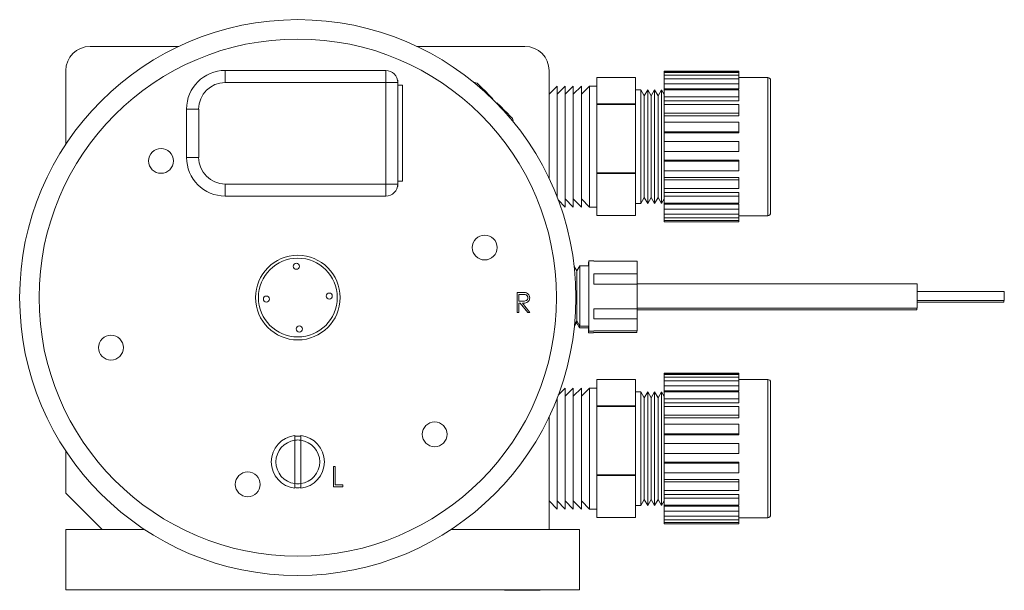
# Model space of a CAD drawing. Header units: inches. Extents: x 0.97 to 7.8, y 1.2 to 8.03.
# Tile 1 of 16: x 0.97 to 3.51, y 1.2 to 2.68. Entities that reach past the tile are written whole.
import ezdxf

# ---------------------------------------------------------------- set-up
doc = ezdxf.new("R2010")
doc.units = ezdxf.units.IN
doc.header["$MEASUREMENT"] = 0

msp = doc.modelspace()

# ---------------------------------------------------------------- linework, layer by layer
at = {"color": 7, "linetype": 'Continuous', "lineweight": 15}
for p, q in [((1.1474, 2.6099), (1.3766, 2.6099)), ((1.1832, 2.6101), (1.1834, 2.6099)), ((1.1832, 2.6101), (1.3156, 2.6101)), ((1.3156, 2.6101), (1.3771, 2.6101)), ((1.9917, 2.6101), (2.1857, 2.6101)), ((1.9922, 2.6099), (2.2714, 2.6099)), ((2.1854, 2.6099), (2.1857, 2.6101)), ((1.0849, 2.5474), (1.0849, 2.3569)), ((1.4969, 2.5479), (1.4969, 2.5166)), ((1.4969, 2.5479), (1.9117, 2.5479)), ((1.9117, 2.5479), (1.9117, 2.5166)), ((2.3339, 2.2682), (2.3339, 2.5474)), ((2.8237, 2.5459), (2.6312, 2.5459)), ((2.6312, 2.5455), (2.6312, 2.5459)), ((2.6312, 2.5455), (2.8237, 2.5455)), ((2.6312, 2.5422), (2.6312, 2.5455)), ((2.8237, 2.5459), (2.8237, 2.5455)), ((2.8237, 2.5422), (2.8237, 2.5455)), ((1.9427, 2.5228), (1.9424, 2.5222)), ((1.9427, 2.5199), (1.9427, 2.5228)), ((2.4574, 2.5294), (2.5574, 2.5294)), ((2.4574, 2.4953), (2.4574, 2.5294)), ((2.5574, 2.5294), (2.5574, 2.4612)), ((2.8237, 2.5422), (2.6312, 2.5422)), ((2.6312, 2.5355), (2.6312, 2.5422)), ((2.6312, 2.5355), (2.8237, 2.5355)), ((2.6312, 2.526), (2.6312, 2.5355)), ((2.8237, 2.526), (2.6312, 2.526)), ((2.6312, 2.513), (2.6312, 2.526)), ((2.8237, 2.5422), (2.8237, 2.5355)), ((2.8237, 2.526), (2.8237, 2.5355)), ((2.8987, 2.5296), (2.8237, 2.5296)), ((2.8237, 2.526), (2.8237, 2.513)), ((2.9062, 2.5221), (2.9062, 2.5092)), ((1.9117, 2.5166), (1.4969, 2.5166)), ((1.9429, 2.5166), (1.9117, 2.5166)), ((1.9117, 2.2541), (1.9117, 2.5166)), ((1.9429, 2.5166), (1.9429, 2.4264)), ((1.9549, 2.5094), (1.9429, 2.5094)), ((1.9549, 2.2614), (1.9549, 2.5094)), ((2.1479, 2.5152), (2.1382, 2.5178)), ((2.3547, 2.5071), (2.3339, 2.4864)), ((2.3755, 2.5071), (2.3547, 2.4863)), ((2.3547, 2.4953), (2.3547, 2.5071)), ((2.3547, 2.2199), (2.3547, 2.4953)), ((2.3963, 2.5071), (2.3755, 2.4863)), ((2.3755, 2.4953), (2.3755, 2.5071)), ((2.3755, 2.1946), (2.3755, 2.4953)), ((2.4172, 2.5071), (2.3963, 2.4863)), ((2.3963, 2.4953), (2.3963, 2.5071)), ((2.3963, 2.1946), (2.3963, 2.4953)), ((2.438, 2.5071), (2.4172, 2.4863)), ((2.4172, 2.4953), (2.4172, 2.5071)), ((2.4172, 2.1946), (2.4172, 2.4953)), ((2.4574, 2.5071), (2.438, 2.5071)), ((2.438, 2.4953), (2.438, 2.5071)), ((2.438, 2.1946), (2.438, 2.4953)), ((2.4574, 2.4612), (2.4574, 2.4953)), ((2.5708, 2.4976), (2.5574, 2.4976)), ((2.5797, 2.4822), (2.5708, 2.4976)), ((2.5708, 2.4865), (2.5708, 2.4976)), ((2.5887, 2.4976), (2.5797, 2.4822)), ((2.5976, 2.4822), (2.5887, 2.4976)), ((2.5887, 2.4865), (2.5887, 2.4976)), ((2.6065, 2.4976), (2.5976, 2.4822)), ((2.6155, 2.4822), (2.6065, 2.4976)), ((2.6065, 2.4865), (2.6065, 2.4976)), ((2.6244, 2.4976), (2.6155, 2.4822)), ((2.6312, 2.4859), (2.6244, 2.4976)), ((2.6244, 2.4865), (2.6244, 2.4976)), ((2.6312, 2.513), (2.8237, 2.513)), ((2.6312, 2.5001), (2.6312, 2.513)), ((2.6312, 2.5001), (2.8237, 2.5001)), ((2.6312, 2.4976), (2.6312, 2.5001)), ((2.8237, 2.4978), (2.6312, 2.4978)), ((2.6312, 2.4794), (2.6312, 2.4978)), ((2.8237, 2.5001), (2.8237, 2.513)), ((2.8237, 2.4978), (2.8237, 2.4794)), ((2.9062, 2.5092), (2.9062, 2.1796)), ((2.1882, 2.4748), (2.1866, 2.4731)), ((2.5708, 2.2041), (2.5708, 2.4865)), ((2.5797, 2.4722), (2.5797, 2.4822)), ((2.5797, 2.2196), (2.5797, 2.4722)), ((2.5887, 2.2041), (2.5887, 2.4865)), ((2.5976, 2.4722), (2.5976, 2.4822)), ((2.5976, 2.2196), (2.5976, 2.4722)), ((2.6065, 2.2041), (2.6065, 2.4865)), ((2.6155, 2.4722), (2.6155, 2.4822)), ((2.6155, 2.2196), (2.6155, 2.4722)), ((2.6244, 2.2041), (2.6244, 2.4865)), ((2.6312, 2.4794), (2.8237, 2.4794)), ((2.6312, 2.4695), (2.6312, 2.4794)), ((2.6312, 2.4695), (2.8237, 2.4695)), ((2.6312, 2.4603), (2.6312, 2.4695)), ((2.8237, 2.4695), (2.8237, 2.4794)), ((1.4282, 2.4479), (1.3969, 2.4479)), ((1.3969, 2.3229), (1.3969, 2.4479)), ((1.4282, 2.4479), (1.4282, 2.3229)), ((2.1976, 2.463), (2.1988, 2.4642)), ((2.5574, 2.4612), (2.4574, 2.4612)), ((2.4574, 2.46), (2.4574, 2.4612)), ((2.4574, 2.46), (2.5574, 2.46)), ((2.4574, 2.3714), (2.4574, 2.46)), ((2.5574, 2.46), (2.5574, 2.4612)), ((2.5574, 2.46), (2.5574, 2.2828)), ((2.8237, 2.4596), (2.6312, 2.4596)), ((2.6312, 2.4371), (2.6312, 2.4596)), ((2.8237, 2.4596), (2.8237, 2.4371)), ((2.2418, 2.4142), (2.2392, 2.4238)), ((2.6312, 2.4371), (2.8237, 2.4371)), ((2.6312, 2.4308), (2.6312, 2.4371)), ((2.6312, 2.4308), (2.8237, 2.4308)), ((2.6312, 2.4136), (2.6312, 2.4308)), ((2.8237, 2.4308), (2.8237, 2.4371)), ((1.9427, 2.3568), (1.9427, 2.4141)), ((2.8237, 2.414), (2.6312, 2.414)), ((2.6312, 2.3889), (2.6312, 2.414)), ((2.8237, 2.414), (2.8237, 2.3889)), ((2.4574, 2.2828), (2.4574, 2.3714)), ((2.6312, 2.3889), (2.8237, 2.3889)), ((2.6312, 2.3867), (2.6312, 2.3889)), ((2.6312, 2.3867), (2.8237, 2.3867)), ((2.6312, 2.3637), (2.6312, 2.3867)), ((2.8237, 2.3867), (2.8237, 2.3889)), ((1.9429, 2.3444), (1.9429, 2.2541)), ((2.8237, 2.3641), (2.6312, 2.3641)), ((2.6312, 2.3381), (2.6312, 2.3641)), ((2.8237, 2.3641), (2.8237, 2.3381)), ((1.4282, 2.3229), (1.3969, 2.3229)), ((2.6312, 2.3381), (2.8237, 2.3381)), ((2.6312, 2.3154), (2.6312, 2.3377)), ((2.6312, 2.3154), (2.8237, 2.3154)), ((2.6312, 2.3133), (2.6312, 2.3154)), ((2.8237, 2.3133), (2.6312, 2.3133)), ((2.6312, 2.2881), (2.6312, 2.3133)), ((2.8237, 2.3133), (2.8237, 2.3154)), ((2.8237, 2.3133), (2.8237, 2.2881)), ((2.5574, 2.2828), (2.4574, 2.2828)), ((2.4574, 2.2815), (2.4574, 2.2828)), ((2.5574, 2.2815), (2.4574, 2.2815)), ((2.4574, 2.2815), (2.4574, 2.227)), ((2.5574, 2.2815), (2.5574, 2.2828)), ((2.5574, 2.1726), (2.5574, 2.2815)), ((2.6312, 2.2881), (2.8237, 2.2881)), ((2.6312, 2.2713), (2.6312, 2.2878)), ((2.6312, 2.2713), (2.8237, 2.2713)), ((2.6312, 2.265), (2.6312, 2.2713)), ((2.8237, 2.265), (2.6312, 2.265)), ((2.6312, 2.2425), (2.6312, 2.265)), ((2.8237, 2.265), (2.8237, 2.2713)), ((2.8237, 2.265), (2.8237, 2.2425)), ((1.4969, 2.2541), (1.4969, 2.2229)), ((1.4969, 2.2541), (1.9117, 2.2541)), ((1.9117, 2.2541), (1.9117, 2.2229)), ((1.9117, 2.2541), (1.9429, 2.2541)), ((1.9424, 2.2485), (1.9427, 2.248)), ((1.9427, 2.248), (1.9427, 2.2508)), ((1.9429, 2.2614), (1.9549, 2.2614)), ((2.6312, 2.2425), (2.8237, 2.2425)), ((2.6312, 2.2325), (2.6312, 2.2415)), ((1.9117, 2.2229), (1.4969, 2.2229)), ((2.3755, 2.2155), (2.3963, 2.1946)), ((2.3963, 2.2155), (2.4172, 2.1946)), ((2.4172, 2.2155), (2.438, 2.1946)), ((2.4574, 2.227), (2.4574, 2.1726)), ((2.5708, 2.2041), (2.5797, 2.2196)), ((2.5797, 2.2196), (2.5887, 2.2041)), ((2.5887, 2.2041), (2.5976, 2.2196)), ((2.5976, 2.2196), (2.6065, 2.2041)), ((2.6065, 2.2041), (2.6155, 2.2196)), ((2.6155, 2.2196), (2.6244, 2.2041)), ((2.6244, 2.2041), (2.6312, 2.2159)), ((2.6312, 2.2325), (2.8237, 2.2325)), ((2.6312, 2.2226), (2.6312, 2.2325)), ((2.8237, 2.2226), (2.6312, 2.2226)), ((2.6312, 2.2042), (2.6312, 2.2226)), ((2.8237, 2.2226), (2.8237, 2.2325)), ((2.8237, 2.2226), (2.8237, 2.2042)), ((2.3574, 2.2128), (2.3755, 2.1946)), ((2.438, 2.1946), (2.4574, 2.1946)), ((2.5574, 2.2041), (2.5708, 2.2041)), ((2.6312, 2.2042), (2.8237, 2.2042)), ((2.6312, 2.2019), (2.6312, 2.204)), ((2.6312, 2.2019), (2.8237, 2.2019)), ((2.6312, 2.189), (2.6312, 2.2019)), ((2.8237, 2.189), (2.6312, 2.189)), ((2.6312, 2.176), (2.6312, 2.189)), ((2.8237, 2.189), (2.8237, 2.2019)), ((2.8237, 2.189), (2.8237, 2.176)), ((2.4574, 2.1726), (2.5574, 2.1726)), ((2.4574, 2.1724), (2.4574, 2.1726)), ((2.5574, 2.1724), (2.4574, 2.1724)), ((2.5574, 2.1724), (2.5574, 2.1726)), ((2.6312, 2.176), (2.8237, 2.176)), ((2.6312, 2.1664), (2.6312, 2.176)), ((2.8237, 2.1664), (2.6312, 2.1664)), ((2.6312, 2.1596), (2.6312, 2.1664)), ((2.8237, 2.1664), (2.8237, 2.176)), ((2.8237, 2.1721), (2.8987, 2.1721)), ((2.8237, 2.1664), (2.8237, 2.1596)), ((2.6312, 2.1596), (2.8237, 2.1596)), ((2.6312, 2.1563), (2.6312, 2.1596)), ((2.8237, 2.1563), (2.6312, 2.1563)), ((2.6312, 2.1559), (2.6312, 2.1563)), ((2.6312, 2.1559), (2.8237, 2.1559)), ((2.8237, 2.1563), (2.8237, 2.1596)), ((2.8237, 2.1563), (2.8237, 2.1559)), ((2.4054, 2.0292), (2.3987, 2.0408)), ((2.4132, 2.0427), (2.4054, 2.0292)), ((2.4367, 2.0427), (2.4132, 2.0427)), ((2.4132, 2.0427), (2.4132, 2.0028)), ((2.4367, 2.0516), (2.4357, 2.0516)), ((2.4357, 2.0516), (2.4357, 2.0427)), ((2.4492, 2.0558), (2.4367, 2.0558)), ((2.4367, 2.0558), (2.4367, 2.0092)), ((2.4492, 2.0558), (2.4492, 2.0544)), ((2.4492, 2.0547), (2.5617, 2.0547)), ((2.5617, 2.0544), (2.4492, 2.0544)), ((2.5617, 2.0544), (2.5617, 2.0547)), ((2.5617, 2.0544), (2.5617, 2.0218)), ((2.4054, 2.0292), (2.4054, 1.9962)), ((2.4492, 2.0218), (2.5617, 2.0218)), ((2.4492, 2.0218), (2.4492, 1.9954)), ((2.5617, 1.9954), (2.5617, 2.0218)), ((2.4054, 1.9962), (2.4054, 1.9)), ((2.4132, 2.0028), (2.4132, 1.8865)), ((2.4367, 2.0092), (2.4367, 1.8733)), ((2.5617, 1.9954), (2.4492, 1.9954)), ((3.2852, 1.9958), (2.5617, 1.9958)), ((2.5617, 1.9954), (2.5617, 1.9317)), ((3.2852, 1.9333), (3.2852, 1.9958)), ((2.251, 1.9739), (2.2614, 1.9739)), ((2.251, 1.9218), (2.251, 1.9739)), ((2.2556, 1.9685), (2.2556, 1.9512)), ((2.2654, 1.9685), (2.2556, 1.9685)), ((3.5102, 1.9762), (3.2852, 1.9762)), ((3.5102, 1.953), (3.5102, 1.9762)), ((2.2556, 1.9512), (2.2652, 1.9511)), ((2.2556, 1.9458), (2.2556, 1.9218)), ((2.2594, 1.9458), (2.2556, 1.9458)), ((2.2786, 1.9218), (2.2594, 1.9458)), ((2.2652, 1.9458), (2.2843, 1.9218)), ((3.2852, 1.953), (3.5102, 1.953)), ((3.2852, 1.9488), (3.5092, 1.9488)), ((3.5092, 1.9488), (3.5092, 1.953)), ((2.2556, 1.9218), (2.251, 1.9218)), ((2.2843, 1.9218), (2.2786, 1.9218)), ((2.4492, 1.9317), (2.5617, 1.9317)), ((2.4492, 1.9317), (2.4492, 1.9056)), ((2.5617, 1.9333), (3.2852, 1.9333)), ((2.5617, 1.9056), (2.5617, 1.9317)), ((2.5617, 1.9291), (3.2842, 1.9291)), ((3.2842, 1.9291), (3.2842, 1.9333)), ((2.3994, 1.8872), (2.4044, 1.8958)), ((2.3997, 1.8902), (2.4054, 1.9)), ((2.4044, 1.8982), (2.4044, 1.8958)), ((2.4044, 1.8958), (2.4122, 1.8823)), ((2.4054, 1.9), (2.4132, 1.8865)), ((2.4122, 1.8882), (2.4122, 1.8823)), ((2.4132, 1.8865), (2.4367, 1.8865)), ((2.4357, 1.8865), (2.4357, 1.8691)), ((2.5617, 1.9056), (2.4492, 1.9056)), ((2.5617, 1.9056), (2.5617, 1.8744)), ((2.4122, 1.8823), (2.4357, 1.8823)), ((2.4357, 1.8691), (2.4482, 1.8691)), ((2.4367, 1.8733), (2.4492, 1.8733)), ((2.4482, 1.8702), (2.5607, 1.8702)), ((2.4482, 1.8702), (2.4482, 1.8691)), ((2.4492, 1.8744), (2.5617, 1.8744)), ((2.4492, 1.8744), (2.4492, 1.8733)), ((2.5607, 1.8744), (2.5607, 1.8702)), ((2.8237, 1.7649), (2.6312, 1.7649)), ((2.6312, 1.7645), (2.6312, 1.7649)), ((2.6312, 1.7645), (2.8237, 1.7645)), ((2.6312, 1.7612), (2.6312, 1.7645)), ((2.8237, 1.7612), (2.6312, 1.7612)), ((2.6312, 1.7545), (2.6312, 1.7612)), ((2.8237, 1.7649), (2.8237, 1.7645)), ((2.8237, 1.7612), (2.8237, 1.7645)), ((2.8237, 1.7612), (2.8237, 1.7545)), ((2.4574, 1.7484), (2.5574, 1.7484)), ((2.4574, 1.7143), (2.4574, 1.7484)), ((2.5574, 1.7484), (2.5574, 1.6802)), ((2.6312, 1.7545), (2.8237, 1.7545)), ((2.6312, 1.745), (2.6312, 1.7545)), ((2.8237, 1.745), (2.6312, 1.745)), ((2.6312, 1.732), (2.6312, 1.745)), ((2.6312, 1.732), (2.8237, 1.732)), ((2.6312, 1.7191), (2.6312, 1.732)), ((2.8237, 1.745), (2.8237, 1.7545)), ((2.8987, 1.7486), (2.8237, 1.7486)), ((2.8237, 1.745), (2.8237, 1.732)), ((2.8237, 1.7191), (2.8237, 1.732)), ((2.9062, 1.7411), (2.9062, 1.7282)), ((2.3755, 1.7261), (2.3574, 1.708)), ((2.3963, 1.7261), (2.3755, 1.7053)), ((2.3755, 1.7143), (2.3755, 1.7261)), ((2.3755, 1.4136), (2.3755, 1.7143)), ((2.4172, 1.7261), (2.3963, 1.7053)), ((2.3963, 1.7143), (2.3963, 1.7261)), ((2.3963, 1.4136), (2.3963, 1.7143)), ((2.438, 1.7261), (2.4172, 1.7053)), ((2.4172, 1.7143), (2.4172, 1.7261)), ((2.4172, 1.4136), (2.4172, 1.7143)), ((2.4574, 1.7261), (2.438, 1.7261)), ((2.438, 1.7143), (2.438, 1.7261)), ((2.438, 1.4136), (2.438, 1.7143)), ((2.4574, 1.6802), (2.4574, 1.7143)), ((2.5708, 1.7166), (2.5574, 1.7166)), ((2.5797, 1.7012), (2.5708, 1.7166)), ((2.5708, 1.7055), (2.5708, 1.7166)), ((2.5708, 1.4231), (2.5708, 1.7055)), ((2.5887, 1.7166), (2.5797, 1.7012)), ((2.5976, 1.7012), (2.5887, 1.7166)), ((2.5887, 1.7055), (2.5887, 1.7166)), ((2.5887, 1.4231), (2.5887, 1.7055)), ((2.6065, 1.7166), (2.5976, 1.7012)), ((2.6155, 1.7012), (2.6065, 1.7166)), ((2.6065, 1.7055), (2.6065, 1.7166)), ((2.6065, 1.4231), (2.6065, 1.7055)), ((2.6244, 1.7166), (2.6155, 1.7012)), ((2.6312, 1.7049), (2.6244, 1.7166)), ((2.6244, 1.7055), (2.6244, 1.7166)), ((2.6244, 1.4231), (2.6244, 1.7055)), ((2.6312, 1.7191), (2.8237, 1.7191)), ((2.6312, 1.7166), (2.6312, 1.7191)), ((2.8237, 1.7168), (2.6312, 1.7168)), ((2.6312, 1.6984), (2.6312, 1.7168)), ((2.8237, 1.7168), (2.8237, 1.6984)), ((2.9062, 1.7282), (2.9062, 1.3986)), ((2.3547, 1.4136), (2.3547, 1.7009)), ((2.5574, 1.6802), (2.4574, 1.6802)), ((2.4574, 1.679), (2.4574, 1.6802)), ((2.5574, 1.679), (2.5574, 1.6802)), ((2.5797, 1.6912), (2.5797, 1.7012)), ((2.5797, 1.4386), (2.5797, 1.6912)), ((2.5976, 1.6912), (2.5976, 1.7012)), ((2.5976, 1.4386), (2.5976, 1.6912)), ((2.6155, 1.6912), (2.6155, 1.7012)), ((2.6155, 1.4386), (2.6155, 1.6912)), ((2.6312, 1.6984), (2.8237, 1.6984)), ((2.6312, 1.6885), (2.6312, 1.6984)), ((2.6312, 1.6885), (2.8237, 1.6885)), ((2.6312, 1.6783), (2.6312, 1.6885)), ((2.8237, 1.6885), (2.8237, 1.6984)), ((2.4574, 1.679), (2.5574, 1.679)), ((2.4574, 1.5904), (2.4574, 1.679)), ((2.5574, 1.679), (2.5574, 1.5018)), ((2.8237, 1.6786), (2.6312, 1.6786)), ((2.6312, 1.6561), (2.6312, 1.6786)), ((2.6312, 1.6561), (2.8237, 1.6561)), ((2.6312, 1.6498), (2.6312, 1.6561)), ((2.8237, 1.6786), (2.8237, 1.6561)), ((2.8237, 1.6498), (2.8237, 1.6561)), ((2.3339, 1.3609), (2.3339, 1.6526)), ((2.6312, 1.6498), (2.8237, 1.6498)), ((2.6312, 1.6326), (2.6312, 1.6498)), ((2.8237, 1.633), (2.6312, 1.633)), ((2.6312, 1.6079), (2.6312, 1.633)), ((2.8237, 1.633), (2.8237, 1.6079)), ((1.6769, 1.6036), (1.6769, 1.5915)), ((1.6919, 1.6036), (1.6919, 1.5915)), ((2.6312, 1.6079), (2.8237, 1.6079)), ((2.6312, 1.6057), (2.6312, 1.6079)), ((2.6312, 1.6057), (2.8237, 1.6057)), ((2.6312, 1.5827), (2.6312, 1.6057)), ((2.8237, 1.6057), (2.8237, 1.6079)), ((1.6769, 1.5915), (1.6769, 1.4793)), ((1.6919, 1.5915), (1.6919, 1.4793)), ((2.4574, 1.5018), (2.4574, 1.5904)), ((2.8237, 1.5831), (2.6312, 1.5831)), ((2.6312, 1.5571), (2.6312, 1.5831)), ((2.8237, 1.5831), (2.8237, 1.5571)), ((1.0849, 1.5639), (1.0849, 1.4546)), ((2.6312, 1.5571), (2.8237, 1.5571)), ((2.6312, 1.5344), (2.6312, 1.5567)), ((2.6312, 1.5344), (2.8237, 1.5344)), ((2.6312, 1.5323), (2.6312, 1.5344)), ((2.8237, 1.5323), (2.6312, 1.5323)), ((2.6312, 1.5071), (2.6312, 1.5323)), ((2.8237, 1.5323), (2.8237, 1.5344)), ((2.8237, 1.5323), (2.8237, 1.5071)), ((1.7763, 1.5233), (1.781, 1.5233)), ((1.7763, 1.4712), (1.7763, 1.5233)), ((1.781, 1.5233), (1.781, 1.4765)), ((2.5574, 1.5018), (2.4574, 1.5018)), ((2.4574, 1.5005), (2.4574, 1.5018)), ((2.5574, 1.5005), (2.5574, 1.5018)), ((2.6312, 1.5071), (2.8237, 1.5071)), ((2.6312, 1.4903), (2.6312, 1.5068)), ((1.6769, 1.4793), (1.6769, 1.4672)), ((1.6919, 1.4793), (1.6919, 1.4672)), ((1.781, 1.4765), (1.801, 1.4765)), ((1.801, 1.4765), (1.801, 1.4712)), ((2.5574, 1.5005), (2.4574, 1.5005)), ((2.4574, 1.5005), (2.4574, 1.446)), ((2.5574, 1.3916), (2.5574, 1.5005)), ((2.6312, 1.4903), (2.8237, 1.4903)), ((2.6312, 1.484), (2.6312, 1.4903)), ((2.8237, 1.484), (2.6312, 1.484)), ((2.6312, 1.4615), (2.6312, 1.484)), ((2.8237, 1.484), (2.8237, 1.4903)), ((2.8237, 1.484), (2.8237, 1.4615)), ((1.1787, 1.3609), (1.0849, 1.4546)), ((1.801, 1.4712), (1.7763, 1.4712)), ((2.6312, 1.4615), (2.8237, 1.4615)), ((2.6312, 1.4515), (2.6312, 1.4612)), ((2.6312, 1.4515), (2.8237, 1.4515)), ((2.6312, 1.4416), (2.6312, 1.4515)), ((2.8237, 1.4416), (2.8237, 1.4515)), ((2.3339, 1.4344), (2.3547, 1.4136)), ((2.3547, 1.4345), (2.3755, 1.4136)), ((2.3755, 1.4345), (2.3963, 1.4136)), ((2.3963, 1.4345), (2.4172, 1.4136)), ((2.4172, 1.4345), (2.438, 1.4136)), ((2.4574, 1.446), (2.4574, 1.3916)), ((2.5708, 1.4231), (2.5797, 1.4386)), ((2.5797, 1.4386), (2.5887, 1.4231)), ((2.5887, 1.4231), (2.5976, 1.4386)), ((2.5976, 1.4386), (2.6065, 1.4231)), ((2.6065, 1.4231), (2.6155, 1.4386)), ((2.6155, 1.4386), (2.6244, 1.4231)), ((2.6244, 1.4231), (2.6312, 1.4349)), ((2.8237, 1.4416), (2.6312, 1.4416)), ((2.6312, 1.4232), (2.6312, 1.4416)), ((2.8237, 1.4416), (2.8237, 1.4232)), ((2.438, 1.4136), (2.4574, 1.4136)), ((2.5574, 1.4231), (2.5708, 1.4231)), ((2.6312, 1.4232), (2.8237, 1.4232)), ((2.6312, 1.4209), (2.6312, 1.423)), ((2.6312, 1.4209), (2.8237, 1.4209)), ((2.6312, 1.408), (2.6312, 1.4209)), ((2.8237, 1.408), (2.6312, 1.408)), ((2.6312, 1.395), (2.6312, 1.408)), ((2.8237, 1.408), (2.8237, 1.4209)), ((2.8237, 1.408), (2.8237, 1.395)), ((2.4574, 1.3916), (2.5574, 1.3916)), ((2.4574, 1.3914), (2.4574, 1.3916)), ((2.5574, 1.3914), (2.4574, 1.3914)), ((2.5574, 1.3914), (2.5574, 1.3916)), ((2.6312, 1.395), (2.8237, 1.395)), ((2.6312, 1.3854), (2.6312, 1.395)), ((2.8237, 1.3854), (2.6312, 1.3854)), ((2.6312, 1.3786), (2.6312, 1.3854)), ((2.6312, 1.3786), (2.8237, 1.3786)), ((2.6312, 1.3753), (2.6312, 1.3786)), ((2.8237, 1.3753), (2.6312, 1.3753)), ((2.6312, 1.3749), (2.6312, 1.3753)), ((2.6312, 1.3749), (2.8237, 1.3749)), ((2.8237, 1.3854), (2.8237, 1.395)), ((2.8237, 1.3911), (2.8987, 1.3911)), ((2.8237, 1.3854), (2.8237, 1.3786)), ((2.8237, 1.3753), (2.8237, 1.3786)), ((2.8237, 1.3753), (2.8237, 1.3749)), ((1.0849, 1.3609), (1.1787, 1.3609)), ((1.0849, 1.2046), (1.0849, 1.3609)), ((1.2879, 1.3609), (1.1787, 1.3609)), ((2.3339, 1.3609), (2.0809, 1.3609)), ((2.3339, 1.3609), (2.4124, 1.3609)), ((2.4124, 1.3609), (2.4124, 1.2046)), ((1.0849, 1.2046), (2.4124, 1.2046)), ((2.2182, 1.2033), (2.2182, 1.2046)), ((2.2182, 1.2033), (2.3107, 1.2033)), ((2.3107, 1.2033), (2.3107, 1.2046))]:
    msp.add_line(p, q, dxfattribs=at)
at = {"color": 8, "linetype": 'Continuous', "lineweight": 15}
for p, q in [((2.8987, 2.5161), (2.8987, 2.5296)), ((2.8987, 2.1721), (2.8987, 2.5161)), ((2.8987, 1.7351), (2.8987, 1.7486)), ((2.8987, 1.3911), (2.8987, 1.7351))]:
    msp.add_line(p, q, dxfattribs=at)
at = {"color": 7, "linetype": 'Continuous', "lineweight": 15, "flags": 128}
for points in [[(2.1479, 2.5152), (2.1482, 2.5149), (2.1504, 2.5126), (2.1548, 2.5082), (2.1612, 2.5019), (2.1691, 2.4939), (2.1783, 2.4847), (2.1882, 2.4748)], [(2.1988, 2.4642), (2.2088, 2.4543), (2.218, 2.4451), (2.2259, 2.4371), (2.2323, 2.4308), (2.2367, 2.4264), (2.2389, 2.4241), (2.2392, 2.4238)]]:
    msp.add_lwpolyline(points, dxfattribs=at)
at = {"color": 7, "linetype": 'Continuous', "lineweight": 15}
for centre, radius in [((1.6844, 1.9604), 0.7188), ((1.6844, 1.9604), 0.6687), ((1.3309, 2.3139), 0.0321), ((2.1674, 2.0898), 0.0321), ((1.6844, 1.9604), 0.1094), ((1.6844, 1.9604), 0.1019), ((1.6805, 2.0415), 0.00788), ((1.6033, 1.9565), 0.00787), ((1.7656, 1.9643), 0.00787), ((1.6883, 1.8792), 0.00788), ((1.2015, 1.831), 0.0321), ((2.038, 1.6068), 0.0321), ((1.555, 1.4774), 0.0321)]:
    msp.add_circle(centre, radius, dxfattribs=at)
for centre, radius, start, end in [((1.1474, 2.5474), 0.0625, 90, 180), ((2.2714, 2.5474), 0.0625, 0, 90), ((1.4969, 2.4479), 0.1, 90, 180), ((1.9117, 2.5166), 0.0312, 0, 90), ((2.8987, 2.5221), 0.0075, 0, 90), ((1.4969, 2.4479), 0.0688, 90, 180), ((1.4969, 2.3229), 0.1, 180, 270), ((1.4969, 2.3229), 0.0688, 180, 270), ((1.9117, 2.2541), 0.0312, 270, 0), ((2.8987, 2.1796), 0.0075, 270, 0), ((2.8987, 1.7411), 0.0075, 0, 90), ((1.6844, 1.5354), 0.0686, 96.2732, 263.7268), ((1.6844, 1.5354), 0.0686, 276.2732, 83.7268), ((1.6844, 1.5354), 0.0566, 97.6129, 262.3871), ((1.6844, 1.5354), 0.0667, 83.4201, 96.5015), ((1.6844, 1.5354), 0.0567, 82.4044, 97.5956), ((1.6844, 1.5354), 0.0566, 277.6129, 82.3871), ((1.6844, 1.5354), 0.0567, 262.4044, 277.5956), ((1.6844, 1.5354), 0.0667, 263.383, 276.6017), ((2.8987, 1.3986), 0.0075, 270, 0)]:
    msp.add_arc(centre, radius, start, end, dxfattribs=at)
for points, knots in [([(1.9429, 2.4264), (1.9428, 2.4195), (1.9426, 2.4055), (1.9424, 2.3845), (1.9427, 2.3639), (1.9428, 2.3509), (1.9429, 2.3444)], [0, 0, 0, 0, 0.256019, 0.51882, 0.75725, 1, 1, 1, 1]), ([(2.2614, 1.9739), (2.2636, 1.9739), (2.2675, 1.9739), (2.2715, 1.9734), (2.2732, 1.9732)], [0, 0, 0, 0, 0.560242, 1, 1, 1, 1]), ([(2.2652, 1.9511), (2.2684, 1.9511), (2.2724, 1.9511), (2.2763, 1.9537), (2.2784, 1.956), (2.2788, 1.9584), (2.279, 1.9599)], [0, 0, 0, 0, 0.499878, 0.625551, 0.751198, 1, 1, 1, 1]), ([(2.2837, 1.9599), (2.2835, 1.9583), (2.2833, 1.955), (2.2807, 1.9506), (2.2748, 1.9462), (2.2692, 1.946), (2.2652, 1.9458)], [0, 0, 0, 0, 0.187115, 0.373968, 0.560898, 1, 1, 1, 1]), ([(2.279, 1.9599), (2.2789, 1.9607), (2.2788, 1.9622), (2.2778, 1.9643), (2.2763, 1.9661), (2.2738, 1.9678), (2.2699, 1.9684), (2.2669, 1.9685), (2.2654, 1.9685)], [0, 0, 0, 0, 0.125019, 0.250052, 0.375091, 0.500178, 0.749478, 1, 1, 1, 1]), ([(2.2732, 1.9732), (2.2748, 1.9726), (2.2781, 1.9715), (2.2815, 1.968), (2.2834, 1.964), (2.2836, 1.9613), (2.2837, 1.9599)], [0, 0, 0, 0, 0.279852, 0.559492, 0.7796, 1, 1, 1, 1])]:
    msp.add_open_spline(points, degree=3, knots=knots, dxfattribs=at)

doc.saveas('drawing.dxf')
